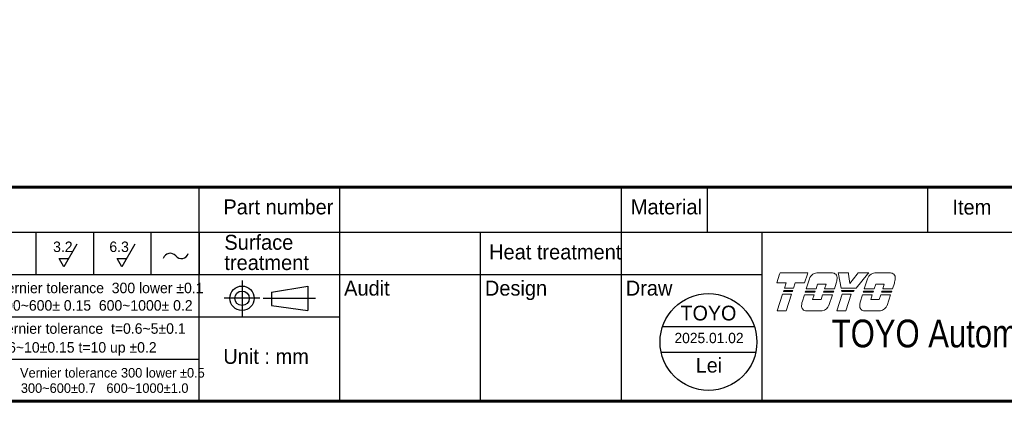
# Model space of a CAD drawing. Header units: millimetres. Extents: x 0 to 7391, y -1386 to 1502.
# Tile 110 of 127: x 7109 to 7281, y 218 to 284. Entities that reach past the tile are written whole.
import ezdxf
from ezdxf.enums import TextEntityAlignment as Align

# ---------------------------------------------------------------- set-up
doc = ezdxf.new("R2010")
doc.units = ezdxf.units.MM
doc.header["$LTSCALE"] = 0.5
doc.layers.add('BORDER', color=7, linetype='Continuous')
doc.layers.add('圖框', color=7, linetype='Continuous')
doc.layers.add('可見 (ISO)', color=7, linetype='Continuous', lineweight=25)
doc.styles.add('SEACAD_arial_ttf', font='arial.ttf', dxfattribs={"height": 0.2})
doc.styles.add('標題欄', font='txt')

# ---------------------------------------------------------------- blocks, each defined once
blk = doc.blocks.new('A4-英文圖框-橫式')
at = {"layer": 'BORDER', "color": 123, "linetype": 'Continuous', "lineweight": 60, "ltscale": 25.4}
blk.add_line((2151.7, -57.78), (2549.79, -57.78), dxfattribs=at)
at = {"layer": 'BORDER', "color": 60, "linetype": 'Continuous', "ltscale": 25.4}
for p, q in [((2364.21, -57.78), (2364.21, -95.06)), ((2388.73, -65.63), (2388.73, -57.78)), ((2437.78, -65.63), (2437.78, -57.78)), ((2452.78, -65.63), (2452.78, -57.78)), ((2491.17, -65.63), (2491.17, -57.78)), ((2151.7, -65.63), (2549.79, -65.63)), ((2335.82, -65.63), (2335.82, -72.99)), ((2345.82, -65.63), (2345.82, -72.99)), ((2355.82, -65.63), (2355.82, -72.99)), ((2364.21, -65.63), (2364.21, -95.06)), ((2364.22, -65.63), (2364.22, -72.99)), ((2364.22, -65.63), (2364.22, -72.99)), ((2388.73, -95.06), (2388.73, -65.63)), ((2413.26, -95.06), (2413.26, -65.63)), ((2437.78, -95.06), (2437.78, -65.63)), ((2462.31, -95.06), (2462.31, -65.63)), ((2151.7, -72.99), (2364.21, -72.99)), ((2364.21, -72.99), (2462.31, -72.99)), ((2151.7, -80.35), (2364.21, -80.35)), ((2364.21, -80.35), (2388.73, -80.35)), ((2151.7, -87.7), (2364.21, -87.7)), ((2364.21, -95.06), (2549.79, -95.06))]:
    blk.add_line(p, q, dxfattribs=at)
at = {"layer": 'BORDER', "color": 2, "linetype": 'Continuous', "ltscale": 25.4}
for p, q in [((2342.95, -67.68), (2340.66, -71.65)), ((2353.07, -67.68), (2350.78, -71.65)), ((2340.66, -71.65), (2339.84, -70.22)), ((2339.84, -70.22), (2341.48, -70.22)), ((2350.78, -71.65), (2349.96, -70.22)), ((2349.96, -70.22), (2351.61, -70.22))]:
    blk.add_line(p, q, dxfattribs=at)
at = {"layer": 'BORDER', "color": 4, "linetype": 'Continuous', "ltscale": 25.4}
for p, q in [((2371.71, -74.01), (2371.71, -80.23)), ((2374.82, -77.12), (2368.6, -77.12)), ((2375.39, -77.12), (2384.51, -77.12))]:
    blk.add_line(p, q, dxfattribs=at)
at = {"layer": 'BORDER', "color": 7, "linetype": 'Continuous', "ltscale": 25.4}
for p, q in [((2376.83, -76.06), (2383.16, -74.99)), ((2383.16, -74.99), (2383.16, -79.24)), ((2376.83, -76.06), (2376.83, -78.37)), ((2376.83, -78.37), (2383.16, -79.24))]:
    blk.add_line(p, q, dxfattribs=at)
at = {"layer": 'BORDER', "color": 123, "linetype": 'Continuous', "lineweight": 60, "ltscale": 25.4}
blk.add_lwpolyline([(2151.7, 188.79), (2555.09, 188.79), (2555.09, -95.06), (2151.7, -95.06)], close=True, dxfattribs=at)
at = {"layer": 'BORDER', "color": 7, "linetype": 'Continuous', "ltscale": 25.4}
for radius in [2.13, 1.26]:
    blk.add_circle((2371.71, -77.12), radius, dxfattribs=at)
at = {"layer": 'BORDER', "color": 2, "linetype": 'Continuous', "ltscale": 25.4}
for centre, start, end in [((2359.2, -70.55), 39.8056, 162.5792), ((2361.14, -68.94), 219.8056, 342.5792)]:
    blk.add_arc(centre, 1.26, start, end, dxfattribs=at)
at = {"layer": '可見 (ISO)', "lineweight": 5}
for p, q in [((2464.86, -74.45), (2465.34, -72.94)), ((2465.42, -72.7), (2465.34, -72.94)), ((2465.42, -72.7), (2470.26, -72.7)), ((2470.18, -72.94), (2469.69, -74.45)), ((2469.97, -75.48), (2470.53, -73.73)), ((2470.18, -72.94), (2470.26, -72.7)), ((2471.8, -72.7), (2474.55, -72.7)), ((2475.55, -72.7), (2475.59, -72.94)), ((2475.55, -72.7), (2477.31, -72.7)), ((2476.04, -75.35), (2475.59, -72.94)), ((2477.34, -72.94), (2477.31, -72.7)), ((2477.34, -72.94), (2477.59, -74.57)), ((2477.59, -74.57), (2478.86, -72.94)), ((2480.66, -72.94), (2478.67, -75.35)), ((2479.05, -72.7), (2478.86, -72.94)), ((2479.05, -72.7), (2480.86, -72.7)), ((2480.09, -75.48), (2480.65, -73.73)), ((2480.66, -72.94), (2480.86, -72.7)), ((2481.92, -72.7), (2484.68, -72.7)), ((2466.49, -74.45), (2464.86, -74.45)), ((2466.2, -75.35), (2466.49, -74.45)), ((2467.77, -75.35), (2466.2, -75.35)), ((2468.06, -74.45), (2467.77, -75.35)), ((2469.69, -74.45), (2468.06, -74.45)), ((2471.95, -74.66), (2471.69, -75.48)), ((2473.43, -74.66), (2471.95, -74.66)), ((2473.17, -75.48), (2473.43, -74.66)), ((2475.2, -74.5), (2474.89, -75.48)), ((2478.67, -75.35), (2476.04, -75.35)), ((2482.08, -74.66), (2481.81, -75.48)), ((2483.55, -74.66), (2482.08, -74.66)), ((2483.29, -75.48), (2483.55, -74.66)), ((2485.33, -74.5), (2485.01, -75.48)), ((2464.9, -79.28), (2465.84, -76.38)), ((2465.84, -76.38), (2467.4, -76.38)), ((2465.99, -75.96), (2466.06, -75.75)), ((2467.55, -75.96), (2465.99, -75.96)), ((2466.06, -75.75), (2467.62, -75.75)), ((2467.4, -76.38), (2466.47, -79.28)), ((2467.62, -75.75), (2467.55, -75.96)), ((2469.25, -77.77), (2469.66, -76.5)), ((2469.66, -76.5), (2471.36, -76.5)), ((2469.79, -76.08), (2469.86, -75.88)), ((2471.49, -76.08), (2469.79, -76.08)), ((2469.86, -75.88), (2471.56, -75.88)), ((2471.69, -75.48), (2469.97, -75.48)), ((2471.36, -76.5), (2471.09, -77.31)), ((2471.56, -75.88), (2471.49, -76.08)), ((2472.57, -77.31), (2472.83, -76.5)), ((2472.83, -76.5), (2474.53, -76.5)), ((2472.99, -76.08), (2473.06, -75.88)), ((2474.69, -76.08), (2472.99, -76.08)), ((2473.06, -75.88), (2474.76, -75.88)), ((2474.89, -75.48), (2473.17, -75.48)), ((2474.53, -76.5), (2473.94, -78.35)), ((2474.76, -75.88), (2474.69, -76.08)), ((2475.3, -79.28), (2476.23, -76.38)), ((2476.16, -75.96), (2476.12, -75.75)), ((2476.12, -75.75), (2478.35, -75.75)), ((2478.18, -75.96), (2476.16, -75.96)), ((2476.23, -76.38), (2477.8, -76.38)), ((2477.8, -76.38), (2476.87, -79.28)), ((2478.35, -75.75), (2478.18, -75.96)), ((2479.37, -77.77), (2479.78, -76.5)), ((2479.78, -76.5), (2481.48, -76.5)), ((2479.92, -76.08), (2479.98, -75.88)), ((2481.61, -76.08), (2479.92, -76.08)), ((2479.98, -75.88), (2481.68, -75.88)), ((2481.81, -75.48), (2480.09, -75.48)), ((2481.48, -76.5), (2481.22, -77.31)), ((2481.68, -75.88), (2481.61, -76.08)), ((2482.69, -77.31), (2482.95, -76.5)), ((2482.95, -76.5), (2484.65, -76.5)), ((2483.11, -76.08), (2483.18, -75.88)), ((2484.81, -76.08), (2483.11, -76.08)), ((2483.18, -75.88), (2484.88, -75.88)), ((2485.01, -75.48), (2483.29, -75.48)), ((2484.65, -76.5), (2484.06, -78.35)), ((2484.88, -75.88), (2484.81, -76.08)), ((2471.09, -77.31), (2472.57, -77.31)), ((2481.22, -77.31), (2482.69, -77.31)), ((2466.47, -79.28), (2464.9, -79.28)), ((2472.78, -79.33), (2470.03, -79.33)), ((2476.87, -79.28), (2475.3, -79.28)), ((2482.91, -79.33), (2480.15, -79.33))]:
    blk.add_line(p, q, dxfattribs=at)
for centre, radius, start, end in [((2471.99, -74.24), 1.55, 123.3001, 160.8894), ((2474.52, -73.55), 0.85, 349.7215, 45.5037), ((2469.75, -73.08), 5.64, 345.4024, 353.6243), ((2482.12, -74.24), 1.55, 123.3001, 160.8894), ((2484.64, -73.55), 0.85, 349.7215, 45.5037), ((2479.87, -73.08), 5.64, 345.4024, 353.6243), ((2470.02, -78.48), 0.85, 172.7215, 270.3361), ((2474.81, -78.7), 5.64, 170.4732, 176.6243), ((2472.48, -77.8), 1.55, 281.1769, 339.4117), ((2484.93, -78.7), 5.64, 170.4732, 176.6243), ((2480.15, -78.48), 0.85, 172.7215, 270.3361), ((2482.61, -77.8), 1.55, 281.1769, 339.4117)]:
    blk.add_arc(centre, radius, start, end, dxfattribs=at)
for points, knots in [([(2471.14, -72.94), (2471.22, -72.89), (2471.31, -72.84), (2471.53, -72.75), (2471.66, -72.72), (2471.8, -72.7)], [0.7632588, 0.7632588, 0.7632588, 0.7632588, 0.8183582, 0.8183582, 0.8969132, 0.8969132, 0.8969132, 0.8969132]), ([(2475.11, -72.94), (2475.04, -72.87), (2474.94, -72.81), (2474.75, -72.73), (2474.65, -72.71), (2474.55, -72.7)], [0.3846511, 0.3846511, 0.3846511, 0.3846511, 0.4469665, 0.4469665, 0.5029651, 0.5029651, 0.5029651, 0.5029651]), ([(2481.26, -72.94), (2481.34, -72.89), (2481.43, -72.84), (2481.65, -72.75), (2481.79, -72.72), (2481.92, -72.7)], [0.7632591, 0.7632591, 0.7632591, 0.7632591, 0.8183584, 0.8183584, 0.8969135, 0.8969135, 0.8969135, 0.8969135]), ([(2485.23, -72.94), (2485.16, -72.87), (2485.06, -72.81), (2484.87, -72.73), (2484.77, -72.71), (2484.68, -72.7)], [0.3846512, 0.3846512, 0.3846512, 0.3846512, 0.4469719, 0.4469719, 0.5029651, 0.5029651, 0.5029651, 0.5029651])]:
    blk.add_open_spline(points, degree=3, knots=knots, dxfattribs=at)
at = {"layer": 'BORDER', "color": 7, "linetype": 'Continuous', "ltscale": 25.4, "style": 'SEACAD_arial_ttf', "width": 0.8}
blk.add_text('TOYO Automation Co., Ltd.', height=4.8353, dxfattribs=at).set_placement((2474.42, -80.83), align=Align.TOP_LEFT)
at = {"layer": '圖框', "style": '標題欄'}
for s, height, p in [('Part number', 2.6053, (2368.46, -59.91)), (' Material', 2.605, (2438.46, -59.91)), ('Item', 2.605, (2495.44, -59.94)), ('Surface', 2.605, (2368.64, -66.07)), ('3.2', 1.824, (2338.81, -67.24)), ('6.3', 1.824, (2348.61, -67.24)), ('Heat treatment', 2.6053, (2414.74, -67.75)), ('treatment', 2.605, (2368.64, -69.6)), ('Vernier tolerance  300 lower %%P0.1', 1.8237, (2329.1, -74.41)), ('Audit', 2.605, (2389.49, -74.05)), ('Design', 2.605, (2414.01, -74.05)), ('Draw', 2.605, (2438.54, -74.05)), ('300~600%%P 0.15  600~1000%%P 0.2', 1.8237, (2329.1, -77.45)), ('Vernier tolerance  t=0.6~5%%P0.1', 1.8237, (2328.96, -81.48)), ('t=6~10%%P0.15 t=10 up %%P0.2', 1.8237, (2328.87, -84.76)), ('Unit : mm', 2.605, (2368.45, -85.94)), ('Vernier tolerance 300 lower %%P0.5  ', 1.6654, (2333.05, -89.26)), ('300~600%%P0.7   600~1000%%P1.0', 1.6654, (2333.19, -91.93))]:
    blk.add_text(s, height=height, dxfattribs=at).set_placement(p, align=Align.TOP_LEFT)

msp = doc.modelspace()

# ---------------------------------------------------------------- linework, layer by layer
at = {"color": 1}
for p, q in [((7221.087, 230.805), (7237.057, 230.805)), ((7220.832, 226.345), (7237.311, 226.345))]:
    msp.add_line(p, q, dxfattribs=at)
msp.add_circle((7229.072, 228.113), 8.427, dxfattribs=at)

# ---------------------------------------------------------------- block references
msp.add_blockref('A4-英文圖框-橫式', (4776.123, 312.848))

# ---------------------------------------------------------------- texts
at = {"layer": '圖框', "color": 1, "style": '標題欄'}
msp.add_text('TOYO', height=2.5673, dxfattribs=at).set_placement((7224.204, 234.435), align=Align.TOP_LEFT)
for s, height, p in [('2025.01.02', 1.7971, (7229.168, 228.812)), ('Lei', 2.5673, (7229.158, 224.072))]:
    msp.add_text(s, height=height, dxfattribs=at).set_placement(p, align=Align.MIDDLE_CENTER)

doc.saveas('drawing.dxf')
